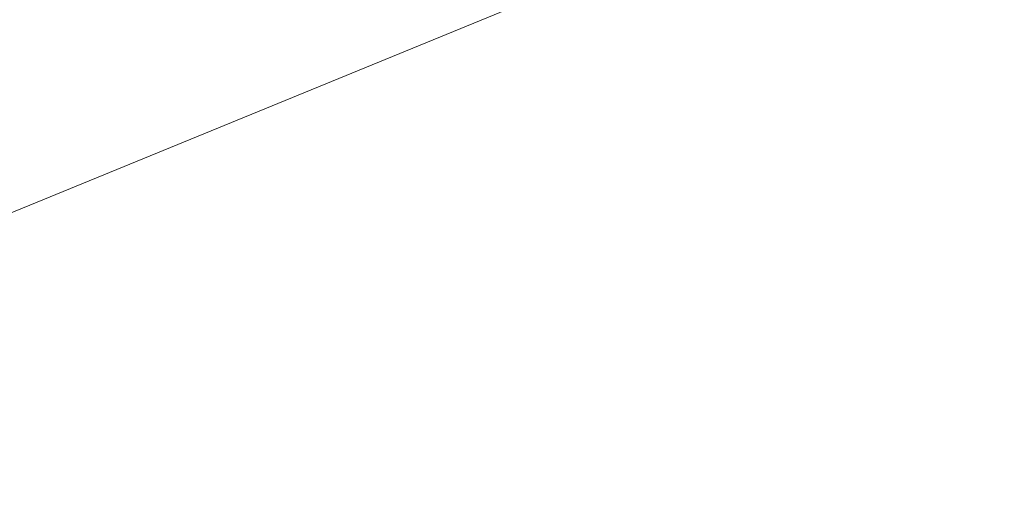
# Model space of a CAD drawing. Header units: metres. Extents: x 163628 to 167676, y 402708 to 405373.
# Tile 95 of 256: x 165070 to 165198, y 403607 to 403669. Entities that reach past the tile are written whole.
import ezdxf

# ---------------------------------------------------------------- set-up
doc = ezdxf.new("R2010")
doc.units = ezdxf.units.M
doc.layers.add('X-CA190022.004-UO-ARC_Arcering$0$N-GV-GR-GRAS-A-200 GRASMENGSEL M1', color=62, linetype='Continuous', lineweight=18, transparency=0.5)
doc.layers.add('X-CA190022.004-UO-KAD_Percelen$0$B-WE-KG-GRENS_PERCEEL-GV', color=150, linetype='Continuous', lineweight=9)

msp = doc.modelspace()

# ---------------------------------------------------------------- hatches: boundary and pattern name
at = {"layer": 'X-CA190022.004-UO-ARC_Arcering$0$N-GV-GR-GRAS-A-200 GRASMENGSEL M1'}
h = msp.add_hatch(dxfattribs=at)
h.set_pattern_fill('AGR-GRAS_02-SO', color=256, scale=0.1, pattern_type=2)
h.set_pattern_definition([(0, (0, 0), (1, 1), [0.25, -0.75]), (0, (0.55, 0.6), (1, 1), [0.25, -0.75]), (90, (0.1, 0.35), (-1, 1), [0.25, -0.75]), (90, (0.5, 0.7), (-1, 1), [0.25, -0.75]), (45, (0.2, 0.7), (0, 1), [0.25, -1.164213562]), (135, (0.55, 0), (-1, 0), [0.25, -1.164213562]), (26.5650512, (0.25, 0.3), (1, 4e-10), [0.25, -1.986067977]), (26.5650512, (0.7, 0.8), (1, 4e-10), [0.25, -1.986067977]), (63.43494882, (0.7, 0), (5e-11, 1), [0.25, -1.986067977]), (63.43494882, (0.25, 0.45), (5e-11, 1), [0.25, -1.986067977]), (63.43494882, (0.6, 0.2), (5e-11, 1), [0.25, -1.986067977]), (116.5650512, (0, 0.55), (-4e-10, 1), [0.25, -1.986067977]), (153.43494882, (0.2, 0.15), (-1, 5e-11), [0.25, -1.986067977])])
h.paths.add_polyline_path([(165052.178, 403690.365), (165120.562, 403723.337), (165177.912, 403750.66, -0.0276279), (165180.67, 403751.792), (165185.737, 403753.551), (165185.423, 403754.457), (165180.178, 403753.209, 0.0276279), (165177.266, 403752.014), (165119.914, 403724.69), (165051.526, 403691.716), (164927.835, 403632.076), (164894.694, 403616.096), (164821.894, 403580.995, 0.1361887), (164810.434, 403570.944, -0.0435167), (164808.123, 403568.009), (164809.216, 403566.982, 0.0435167), (164811.688, 403570.122, -0.1361887), (164822.545, 403579.644), (164895.346, 403614.745), (164928.487, 403630.725)])

# ---------------------------------------------------------------- linework, layer by layer
at = {"layer": 'X-CA190022.004-UO-KAD_Percelen$0$B-WE-KG-GRENS_PERCEEL-GV', "flags": 128}
msp.add_lwpolyline([(165205.258, 403675.382), (165196.258, 403713.59), (165193.446, 403724.755), (165190.31, 403735.894), (165187.387, 403745.159), (165174.034, 403740.54), (165153.465, 403732.522), (165123.49, 403718.122), (165130.463, 403701.225), (165143.28, 403674.542), (165051.478, 403636.914), (165052.972, 403608.453), (165050.481, 403607.781), (165051.565, 403602.305)], dxfattribs=at)
msp.add_lwpolyline([(164926.596, 403575.181), (164956.674, 403597.762), (164983.837, 403618.158), (165024.268, 403644.292), (165029.575, 403636.338), (165042.922, 403613.242), (165047.973, 403607.105), (165050.481, 403607.781), (165052.972, 403608.453), (165051.478, 403636.914), (165143.28, 403674.542), (165130.463, 403701.225), (165123.49, 403718.122), (164900.08, 403610.457)], close=True, dxfattribs=at)

doc.saveas('drawing.dxf')
